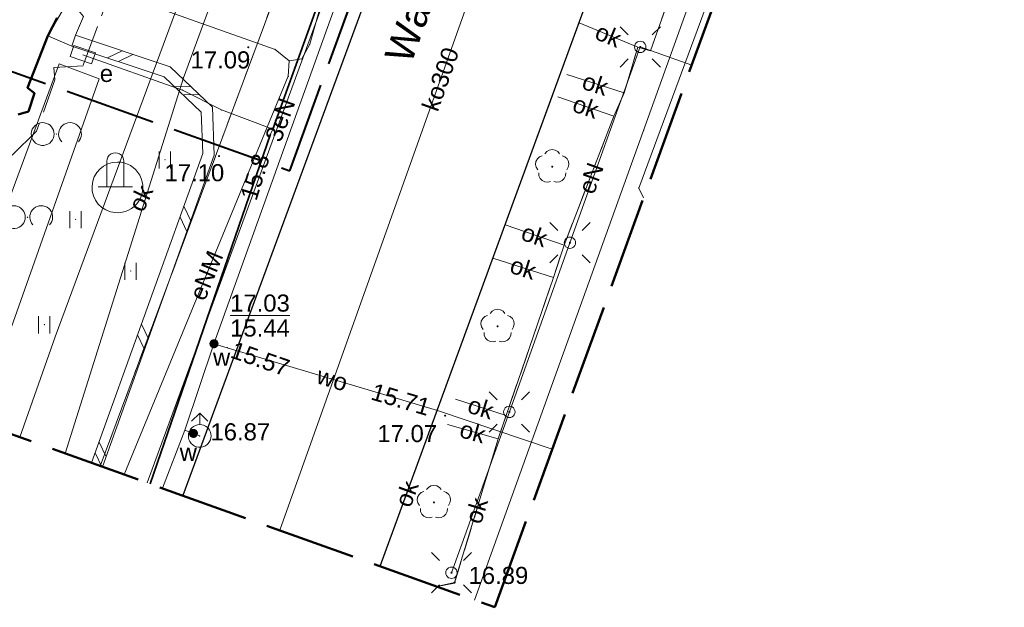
# Model space of a CAD drawing. Extents: x 5470850 to 5471103, y 5921888 to 5922012.
# Tile 35 of 43: x 5471003 to 5471046, y 5921901 to 5921926. Entities that reach past the tile are written whole.
import ezdxf
from ezdxf.enums import TextEntityAlignment as Align

# ---------------------------------------------------------------- set-up
doc = ezdxf.new("R2010")
doc.units = 0
doc.header["$PDSIZE"] = 0.75
for name, pattern in [('PRZER1-1', [2, 1, -1]), ('PRZER2-1', [3, 2, -1]), ('PRZER3-1', [4, 3, -1]), ('PRZER4-1', [5, 4, -1])]:
    doc.linetypes.add(name, pattern=pattern)
doc.layers.get('0').update_dxf_attribs({"linetype": 'CONTINUOUS', "lineweight": 13})
for name, color, linetype, lineweight in [('GELULI_O', 7, 'PRZER3-1', 18), ('GESBLO', 7, 'CONTINUOUS', 18), ('GESBZO', 7, 'CONTINUOUS', 50), ('GESDZI', 7, 'CONTINUOUS', 18), ('GESUZY', 96, 'PRZER1-1', 18), ('GSLDSO', 7, 'CONTINUOUS', 18), ('GSLINK', 7, 'CONTINUOUS', 18), ('GSLINK_O', 7, 'CONTINUOUS', 18), ('GSLKRW', 7, 'CONTINUOUS', 25), ('GSPOPM', 7, 'CONTINUOUS', 18), ('GSPPRB', 7, 'CONTINUOUS', 20), ('GSPRDL', 96, 'CONTINUOUS', 18), ('GSPWPS', 7, 'CONTINUOUS', 13), ('GSPWPS_O', 7, 'CONTINUOUS', 13), ('GSSKOA', 7, 'PRZER3-1', 18), ('GSSKOD', 7, 'PRZER2-1', 18), ('GSSKOG', 7, 'CONTINUOUS', 18), ('GSSUTR', 7, 'PRZER2-1', 18), ('GSSZAD', 7, 'PRZER2-1', 18), ('GULEPR', 1, 'CONTINUOUS', 18), ('GULEPR_O', 1, 'CONTINUOUS', 18), ('GULGPR', 2, 'CONTINUOUS', 18), ('GULKPR', 36, 'CONTINUOUS', 18), ('GULKPR_O', 36, 'CONTINUOUS', 18), ('GULLOB', 7, 'CONTINUOUS', 35), ('GULWPR', 5, 'CONTINUOUS', 18), ('GULWPR_O', 5, 'CONTINUOUS', 18), ('GUPELA', 7, 'CONTINUOUS', 18), ('GUPESE', 1, 'CONTINUOUS', 18), ('GUPESE_O', 1, 'CONTINUOUS', 18), ('GUPISN', 7, 'PRZER1-1', 18), ('GUPPRZ', 7, 'CONTINUOUS', 18), ('GUPPRZ_O', 7, 'CONTINUOUS', 18), ('GUPWDT', 5, 'CONTINUOUS', 18), ('GUPWZA', 5, 'CONTINUOUS', 18), ('GUPWZA_O', 5, 'CONTINUOUS', 18), ('zakres', 150, 'PRZER4-1', 50)]:
    doc.layers.add(name, color=color, linetype=linetype, lineweight=lineweight)
doc.layers.add('kołnierz', color=11, linetype='CONTINUOUS', lineweight=70, plot=False)
doc.styles.add('GEO-INFO', font='arial.ttf')

# ---------------------------------------------------------------- blocks, each defined once
blk = doc.blocks.new('OKRAG_PELNY')
at = {"color": 0}
blk.add_lwpolyline([(0, 0.5), (0.12941, 0.482963), (0.25, 0.433013), (0.353553, 0.353553), (0.433013, 0.25), (0.482963, 0.12941), (0.5, 0), (0.482963, -0.12941), (0.433013, -0.25), (0.353553, -0.353553), (0.25, -0.433013), (0.12941, -0.482963), (0, -0.5), (-0.12941, -0.482963), (-0.25, -0.433013), (-0.353553, -0.353553), (-0.433013, -0.25), (-0.482963, -0.12941), (-0.5, 0), (-0.482963, 0.12941), (-0.433013, 0.25), (-0.353553, 0.353553), (-0.25, 0.433013), (-0.12941, 0.482963)], close=True, dxfattribs=at)
blk = doc.blocks.new('SUEO')
blk.add_hatch(color=0).paths.add_polyline_path([(-0.002174, 0.089974), (0.023762, 0.086807), (0.042561, 0.0793), (0.060131, 0.066965), (0.076266, 0.047786), (0.086234, 0.025762), (0.089972, 0.002226), (0.088646, -0.015553), (0.081114, -0.038994), (0.066834, -0.060276), (0.049699, -0.075033), (0.027576, -0.085671), (0.004027, -0.08991), (-0.019639, -0.087831), (-0.040932, -0.080154), (-0.059082, -0.067892), (-0.073734, -0.051607), (-0.08374, -0.032979), (-0.089221, -0.011817), (-0.089063, 0.012951), (-0.082571, 0.035806), (-0.069528, 0.057148), (-0.048957, 0.075519), (-0.026898, 0.085887)])
at = {"color": 0}
for points in [[(-1.767767, 1.767767), (-1.06066, 1.06066)], [(1.767767, 1.767767), (1.06066, 1.06066)], [(-1.767767, -1.767767), (-1.06066, -1.06066)], [(1.767767, -1.767767), (1.06066, -1.06066)]]:
    blk.add_lwpolyline(points, dxfattribs=at)
blk = doc.blocks.new('POINT')
at = {"color": 0}
blk.add_point((0, 0), dxfattribs=at)
blk = doc.blocks.new('ODTN_1')
at = {"color": 0}
for points in [[(-1, -0.5), (0, 0.5)], [(0, -0.5), (1, 0.5)]]:
    blk.add_lwpolyline(points, dxfattribs=at)
blk = doc.blocks.new('PION_C')
at = {"color": 0}
blk.add_lwpolyline([(0, 0.5), (0, -0.5)], dxfattribs=at)
blk = doc.blocks.new('KOLO')
blk.add_hatch(color=0).paths.add_polyline_path([(-0.5, 0), (-0.482963, -0.12941), (-0.433013, -0.25), (-0.353553, -0.353553), (-0.25, -0.433013), (-0.12941, -0.482963), (0, -0.5), (0.12941, -0.482963), (0.25, -0.433013), (0.353553, -0.353553), (0.433013, -0.25), (0.482963, -0.12941), (0.5, 0), (0.482963, 0.12941), (0.433013, 0.25), (0.353553, 0.353553), (0.25, 0.433013), (0.12941, 0.482963), (0, 0.5), (-0.12941, 0.482963), (-0.25, 0.433013), (-0.353553, 0.353553), (-0.433013, 0.25), (-0.482963, 0.12941)])
blk = doc.blocks.new('SUUS02')
at = {"color": 0}
for points in [[(-0.707107, 1.292893), (0, 2), (0.707107, 1.292893)], [(0, 1), (0, 2)]]:
    blk.add_lwpolyline(points, dxfattribs=at)
blk.add_lwpolyline([(0, 1), (0.173648, 0.984808), (0.34202, 0.939693), (0.5, 0.866025), (0.642788, 0.766044), (0.766044, 0.642788), (0.866025, 0.5), (0.939693, 0.34202), (0.984808, 0.173648), (1, 0), (0.984808, -0.173648), (0.939693, -0.34202), (0.866025, -0.5), (0.75575, -0.654861), (0.618159, -0.786053), (0.458227, -0.888835), (0.281733, -0.959493), (0.095056, -0.995472), (-0.095056, -0.995472), (-0.281733, -0.959493), (-0.458227, -0.888835), (-0.618159, -0.786053), (-0.75575, -0.654861), (-0.866025, -0.5), (-0.945001, -0.327068), (-0.989821, -0.142315), (-0.998867, 0.047582), (-0.971812, 0.235759), (-0.909632, 0.415415), (-0.814576, 0.580057), (-0.690079, 0.723734), (-0.540641, 0.841254), (-0.371662, 0.928368), (-0.189251, 0.981929)], close=True, dxfattribs=at)
blk = doc.blocks.new('SZAFA1')
at = {"color": 0}
blk.add_lwpolyline([(-1, -0.5), (-1, 0.5), (1, 0.5), (1, -0.5)], close=True, dxfattribs=at)
blk = doc.blocks.new('OBOO04')
at = {"color": 0}
for points in [[(0.5, 0), (0.5, 1.5), (0.482963, 1.62941), (0.433013, 1.75), (0.353553, 1.853553), (0.25, 1.933013), (0.12941, 1.982963), (0, 2), (-0.12941, 1.982963), (-0.25, 1.933013), (-0.353553, 1.853553), (-0.433013, 1.75), (-0.482963, 1.62941), (-0.5, 1.5)], [(-0.5, 0), (-0.5, 1.5)], [(1, 0), (-1, 0)]]:
    blk.add_lwpolyline(points, dxfattribs=at)
blk = doc.blocks.new('SPDLP')
blk.add_hatch(color=0).paths.add_polyline_path([(0, -0.09), (0.027812, -0.085595), (0.052901, -0.072812), (0.072812, -0.052901), (0.085595, -0.027812), (0.09, 0), (0.085595, 0.027812), (0.072812, 0.052901), (0.052901, 0.072812), (0.027812, 0.085595), (0, 0.09), (-0.027812, 0.085595), (-0.052901, 0.072812), (-0.072812, 0.052901), (-0.085595, 0.027812), (-0.09, 0), (-0.085595, -0.027812), (-0.072812, -0.052901), (-0.052901, -0.072812), (-0.027812, -0.085595)])
at = {"color": 0}
for points in [[(-1.271938, -0.268652), (-1.40916, -0.048001), (-1.462858, 0.20623), (-1.426585, 0.463525), (-1.304695, 0.693003), (-1.11182, 0.867117), (-0.871109, 0.964971)], [(-0.648554, 1.126667), (-0.481106, 1.325358), (-0.255912, 1.454989), (0, 1.5), (0.255912, 1.454989), (0.481106, 1.325358), (0.648554, 1.126667)], [(0.871109, 0.964971), (1.11182, 0.867117), (1.304695, 0.693003), (1.426585, 0.463525), (1.462858, 0.20623), (1.40916, -0.048001), (1.271938, -0.268652)], [(-0.137547, -1.292703), (-0.389802, -1.355024), (-0.648184, -1.327532), (-0.881678, -1.213525), (-1.062258, -1.026689), (-1.168249, -0.78945), (-1.186929, -0.530282)], [(1.186929, -0.530282), (1.168249, -0.78945), (1.062258, -1.026689), (0.881678, -1.213525), (0.648184, -1.327532), (0.389802, -1.355024), (0.137547, -1.292703)]]:
    blk.add_lwpolyline(points, dxfattribs=at)
blk = doc.blocks.new('OTZK')
at = {"color": 0}
blk.add_lwpolyline([(-1.2, 1), (-1.026352, 0.984808), (-0.85798, 0.939693), (-0.7, 0.866025), (-0.557212, 0.766044), (-0.433956, 0.642788), (-0.333975, 0.5), (-0.260307, 0.34202), (-0.215192, 0.173648), (-0.2, 0), (-0.215192, -0.173648), (-0.260307, -0.34202), (-0.333975, -0.5), (-0.44425, -0.654861), (-0.581841, -0.786053), (-0.741773, -0.888835), (-0.918267, -0.959493), (-1.104944, -0.995472), (-1.295056, -0.995472), (-1.481733, -0.959493), (-1.658227, -0.888835), (-1.818159, -0.786053), (-1.95575, -0.654861), (-2.066025, -0.5), (-2.145001, -0.327068), (-2.189821, -0.142315), (-2.198867, 0.047582), (-2.171812, 0.235759), (-2.109632, 0.415415), (-2.014576, 0.580057), (-1.890079, 0.723734), (-1.740641, 0.841254), (-1.571662, 0.928368), (-1.389251, 0.981929)], close=True, dxfattribs=at)
blk.add_lwpolyline([(0.469393, -0.682799), (0.35969, -0.542106), (0.276733, -0.384159), (0.223163, -0.213984), (0.200685, -0.036999), (0.210014, 0.141165), (0.250854, 0.314835), (0.321904, 0.478484), (0.420903, 0.626903), (0.5447, 0.755369), (0.689355, 0.859792), (0.850264, 0.936848), (1.022304, 0.984085), (1.2, 1), (1.377696, 0.984085), (1.549736, 0.936848), (1.710645, 0.859792), (1.8553, 0.755369), (1.979097, 0.626903), (2.078096, 0.478484), (2.149146, 0.314835), (2.189986, 0.141165), (2.199315, -0.036999), (2.176837, -0.213984), (2.123267, -0.384159), (2.04031, -0.542106), (1.930607, -0.682799)], dxfattribs=at)
blk = doc.blocks.new('SPTRW')
at = {"color": 0}
for points in [[(-0.51332, 0.7233), (-0.51332, -0.7767)], [(0.48668, -0.7767), (0.48668, 0.7233)]]:
    blk.add_lwpolyline(points, dxfattribs=at)

msp = doc.modelspace()

# ---------------------------------------------------------------- linework, layer by layer
at = {"layer": 'GESBLO', "color": 7, "linetype": 'Continuous', "lineweight": 18, "elevation": 10.18}
msp.add_lwpolyline([(5471004.244, 5921926.447), (5471003.841, 5921925.669), (5471002.951, 5921923.383), (5471003.25, 5921923.142), (5471002.987, 5921922.343), (5471002.536, 5921922.205)], dxfattribs=at)
at = {"layer": 'GESBZO', "color": 1, "linetype": 'Continuous', "lineweight": 50, "elevation": 10.18}
msp.add_lwpolyline([(5471004.244, 5921926.447), (5471003.841, 5921925.669), (5471002.951, 5921923.383), (5471003.25, 5921923.142), (5471002.987, 5921922.343), (5471002.536, 5921922.205)], dxfattribs=at)
at = {"layer": 'GESDZI', "color": 7, "linetype": 'Continuous', "lineweight": 18, "elevation": 10.22}
for points in [[(5471006.139, 5921906.78), (5471014.99, 5921930.58), (5471022.71, 5921951.67), (5471024.6, 5921957.11), (5471028.713, 5921968.324)], [(5471006.139, 5921906.78), (5471014.99, 5921930.58), (5471022.71, 5921951.67), (5471024.6, 5921957.11)]]:
    msp.add_lwpolyline(points, dxfattribs=at)
at = {"layer": 'GESUZY', "color": 96, "linetype": 'PRZER1-1', "lineweight": 18, "ltscale": 0.5, "elevation": 10.08}
msp.add_lwpolyline([(5471006.139, 5921906.78), (5471014.99, 5921930.58), (5471022.71, 5921951.67), (5471024.6, 5921957.11), (5471028.713, 5921968.324)], dxfattribs=at)
msp.add_lwpolyline([(5471006.139, 5921906.78), (5471014.99, 5921930.58), (5471022.71, 5921951.67), (5471024.6, 5921957.11), (5471028.713, 5921968.324)], dxfattribs=at)
at = {"layer": 'GSLDSO', "color": 7, "linetype": 'Continuous', "lineweight": 18, "elevation": 10.18}
for points in [[(5471005.055, 5921925.687), (5471009.211, 5921924.302), (5471011.069, 5921922.539), (5471011.145, 5921920.418), (5471006.233, 5921906.746)], [(5471004.897, 5921925.213), (5471008.948, 5921923.863), (5471010.577, 5921922.317), (5471010.642, 5921920.496), (5471005.762, 5921906.914)]]:
    msp.add_lwpolyline(points, dxfattribs=at)
at = {"layer": 'GSLINK', "color": 7, "linetype": 'Continuous', "lineweight": 18, "elevation": 10.18}
for points in [[(5471020.903, 5921901.496), (5471021.697, 5921901.666), (5471023.609, 5921907.981), (5471023.965, 5921909), (5471026.038, 5921915.062), (5471026.502, 5921916.481), (5471028.694, 5921922.138), (5471029.137, 5921923.159), (5471029.746, 5921925.166), (5471030.298, 5921925.006), (5471031.688, 5921928.939), (5471033.116, 5921932.733), (5471034.452, 5921936.435), (5471035.711, 5921939.995), (5471037.042, 5921943.555), (5471038.4, 5921947.347), (5471039.871, 5921951.25), (5471040.998, 5921954.173), (5471042.401, 5921958.118), (5471043.742, 5921961.857), (5471044.087, 5921962.789)], [(5471027.16, 5921926.236), (5471026.351, 5921924.027), (5471026.003, 5921923.075), (5471023.912, 5921917.362), (5471023.38, 5921915.909), (5471021.226, 5921910.024), (5471020.754, 5921908.736), (5471018.429, 5921902.382)], [(5471029.746, 5921925.166), (5471027.16, 5921926.236)], [(5470998.78, 5921909.413), (5471004.335, 5921924.428), (5471006.088, 5921923.78), (5471000.743, 5921908.71)], [(5471026.617, 5921923.96), (5471029.137, 5921923.159)], [(5471028.694, 5921922.138), (5471026.222, 5921922.98)], [(5471026.502, 5921916.481), (5471023.912, 5921917.362)], [(5471026.038, 5921915.062), (5471023.38, 5921915.909)], [(5471023.965, 5921909), (5471021.736, 5921909.709)], [(5471023.609, 5921907.981), (5471021.385, 5921908.603)]]:
    msp.add_lwpolyline(points, dxfattribs=at)
msp.add_lwpolyline([(5471006.893, 5921920.125, -1.047273), (5471006.798, 5921917.904, -0.961824)], format="xyb", close=True, dxfattribs=at)
at = {"layer": 'GSLKRW', "color": 7, "linetype": 'Continuous', "lineweight": 25, "elevation": 10.18}
for points in [[(5471032.418, 5921966.99), (5471009.77, 5921905.48)], [(5471018.429, 5921902.381), (5471040.955, 5921963.917)]]:
    msp.add_lwpolyline(points, dxfattribs=at)
at = {"layer": 'GSPPRB', "color": 7, "linetype": 'Continuous', "lineweight": 20}
for p in [(5471015.339, 5921925.297, 10.28), (5471013.817, 5921925.068, 10.28), (5471014.437, 5921924.564, 10.28), (5471014.994, 5921924.647, 10.28), (5471009.789, 5921923.822, 10.28), (5471014.394, 5921923.887, 10.28), (5471009.744, 5921923.285, 10.28), (5471011.456, 5921922.414, 10.28), (5471029.992, 5921921.509, 10.28), (5471029.781, 5921918.98, 10.28), (5471009.853, 5921908.351, 10.28)]:
    msp.add_point(p, dxfattribs=at)
at = {"layer": 'GSSKOA', "color": 7, "linetype": 'PRZER3-1', "lineweight": 18, "ltscale": 0.5, "elevation": 10.18}
for points in [[(5471032.418, 5921966.99), (5471009.77, 5921905.48)], [(5471018.429, 5921902.381), (5471040.955, 5921963.917)]]:
    msp.add_lwpolyline(points, dxfattribs=at)
at = {"layer": 'GSSKOD', "color": 7, "linetype": 'PRZER2-1', "lineweight": 18, "ltscale": 0.5, "elevation": 10.18}
msp.add_lwpolyline([(5471020.935, 5921901.485), (5471021.697, 5921901.644), (5471023.609, 5921907.981), (5471026.038, 5921915.062), (5471026.502, 5921916.481), (5471028.694, 5921922.138), (5471029.137, 5921923.159), (5471029.746, 5921925.166), (5471030.298, 5921925.006), (5471031.688, 5921928.939), (5471033.116, 5921932.733), (5471034.452, 5921936.435), (5471035.711, 5921939.995), (5471037.042, 5921943.555), (5471038.4, 5921947.347), (5471039.871, 5921951.25), (5471040.998, 5921954.173), (5471042.401, 5921958.118), (5471043.742, 5921961.857), (5471044.081, 5921962.791)], dxfattribs=at)
at = {"layer": 'GSSKOG', "color": 7, "linetype": 'Continuous', "lineweight": 18, "elevation": 10.18}
msp.add_lwpolyline([(5471004.887, 5921927.125), (5471005.397, 5921926.507), (5471005.055, 5921925.687), (5471004.897, 5921925.213), (5471003.841, 5921925.669), (5471004.747, 5921927.245)], close=True, dxfattribs=at)
at = {"layer": 'GSSUTR', "color": 7, "linetype": 'PRZER2-1', "lineweight": 18, "ltscale": 0.5, "elevation": 10.1}
for points in [[(5471008.985, 5921920.239), (5471008.975, 5921920.219), (5471008.995, 5921920.219)], [(5471005.057, 5921917.622), (5471005.047, 5921917.602), (5471005.067, 5921917.602)], [(5471007.479, 5921915.349), (5471007.469, 5921915.329), (5471007.489, 5921915.329)], [(5471003.687, 5921913.002), (5471003.677, 5921912.982), (5471003.697, 5921912.982)]]:
    msp.add_lwpolyline(points, close=True, dxfattribs=at)
at = {"layer": 'GSSZAD', "color": 7, "linetype": 'PRZER2-1', "lineweight": 18, "ltscale": 0.5, "elevation": 10.1}
for points in [[(5471004.212, 5921921.362), (5471004.202, 5921921.342), (5471004.222, 5921921.342)], [(5471002.948, 5921917.716), (5471002.938, 5921917.696), (5471002.958, 5921917.696)]]:
    msp.add_lwpolyline(points, close=True, dxfattribs=at)
at = {"layer": 'GULEPR', "color": 1, "linetype": 'Continuous', "lineweight": 18, "elevation": 10.14}
for points in [[(5471004.6, 5921907.33), (5471009.789, 5921923.822), (5471011.55, 5921928.609), (5471020.403, 5921952.68), (5471021.808, 5921956.212), (5471026.609, 5921969.082)], [(5471031.03, 5921967.49), (5471027.445, 5921957.747), (5471027.415, 5921957.657), (5471019.872, 5921937.91), (5471008.203, 5921906.041)], [(5471008.33, 5921905.995), (5471013.611, 5921921.34), (5471013.71, 5921921.569), (5471030.37, 5921967.727)], [(5471014.437, 5921924.564), (5471014.994, 5921924.647), (5471015.339, 5921925.297), (5471018.929, 5921938.1), (5471029.967, 5921967.873)], [(5471022.571, 5921900.899), (5471029.992, 5921921.509), (5471041.018, 5921952.221), (5471041.648, 5921953.977), (5471044.791, 5921962.536)], [(5471014.437, 5921924.564), (5471013.817, 5921925.068), (5471005.268, 5921928.104), (5471004.302, 5921928.447)], [(5471021.56, 5921902.096), (5471024.1, 5921909.155), (5471026.761, 5921916.583), (5471029.847, 5921925.179), (5471032.107, 5921924.376)], [(5471009.744, 5921923.285), (5471005.37, 5921924.835)], [(5471007.192, 5921906.403), (5471014.394, 5921923.887), (5471014.437, 5921924.564)], [(5471013.71, 5921921.569), (5471011.456, 5921922.414), (5471009.744, 5921923.285)]]:
    msp.add_lwpolyline(points, dxfattribs=at)
at = {"layer": 'GULEPR', "color": 1, "linetype": 'PRZER3-1', "lineweight": 18, "ltscale": 0.5, "elevation": 10.14}
msp.add_lwpolyline([(5471014.762, 5921956.871), (5471014.42, 5921954.042), (5471013.399, 5921951.437), (5471013.136, 5921950.758), (5471012.934, 5921950.199), (5471011.488, 5921946.465), (5471011.316, 5921945.996), (5471010.164, 5921943.021), (5471009.557, 5921941.444), (5471009.021, 5921940.016), (5471007.858, 5921937.031), (5471007.636, 5921936.392), (5471008.249, 5921934.75), (5471007.478, 5921932.283), (5471006.947, 5921931.936), (5471007.671, 5921930.543), (5471007.408, 5921929.824), (5471005.911, 5921925.79), (5471005.385, 5921924.353), (5471004.095, 5921924.278), (5471004.142, 5921923.728), (5471003.343, 5921921.472), (5471001.977, 5921920.137)], dxfattribs=at)
at = {"layer": 'GULGPR', "color": 2, "linetype": 'Continuous', "lineweight": 18, "elevation": 10.14}
msp.add_lwpolyline([(5471029.8, 5921967.933), (5471022.199, 5921946.347), (5471017.461, 5921948.379), (5471004.166, 5921912.444), (5471002.604, 5921908.045)], dxfattribs=at)
at = {"layer": 'GULKPR', "color": 36, "linetype": 'Continuous', "lineweight": 18, "elevation": 10.14}
msp.add_lwpolyline([(5471014.021, 5921903.959), (5471028.135, 5921943.563), (5471028.404, 5921944.194)], dxfattribs=at)
at = {"layer": 'GULLOB', "color": 7, "linetype": 'Continuous', "lineweight": 35, "elevation": 10.12}
for points in [[(5471030.37, 5921967.727), (5471013.71, 5921921.569)], [(5471013.611, 5921921.34), (5471008.33, 5921905.995)]]:
    msp.add_lwpolyline(points, dxfattribs=at)
at = {"layer": 'GULWPR', "color": 5, "linetype": 'Continuous', "lineweight": 18, "elevation": 10.14}
for points in [[(5471011.133, 5921912.149), (5471023.329, 5921946.111), (5471031.282, 5921967.399)], [(5471029.991, 5921918.549), (5471029.781, 5921918.98), (5471041.899, 5921951.736), (5471045.806, 5921962.17)], [(5471008.868, 5921905.803), (5471009.853, 5921908.351), (5471011.133, 5921912.149)], [(5471025.987, 5921907.524), (5471020.94, 5921909.218), (5471011.715, 5921911.975), (5471011.133, 5921912.149)], [(5471009.853, 5921908.351), (5471010.228, 5921908.213), (5471010.506, 5921908.102)]]:
    msp.add_lwpolyline(points, dxfattribs=at)
at = {"layer": 'GUPPRZ_O', "color": 5, "linetype": 'Continuous', "lineweight": 9, "elevation": 21.6, "flags": 128}
msp.add_lwpolyline([(5471011.841, 5921913.386), (5471014.461, 5921913.386)], dxfattribs=at)
at = {"layer": 'kołnierz', "linetype": 'PRZER4-1', "lineweight": 50, "elevation": 10.04}
msp.add_lwpolyline([(5471045.83, 5921962.161), (5470961.529, 5921992.513), (5470938.136, 5921931.116), (5471023.465, 5921900.579)], close=True, dxfattribs=at)
at = {"layer": 'zakres', "linetype": 'PRZER4-1', "lineweight": 40, "elevation": 10.04}
msp.add_lwpolyline([(5471026.597, 5921953.144), (5470970.303, 5921973.411), (5470957.604, 5921940.081), (5471014.462, 5921919.732)], close=True, dxfattribs=at)

# ---------------------------------------------------------------- block references
at = {"layer": 'GSLDSO', "color": 7, "lineweight": 18, "xscale": 0.5, "yscale": 0.5}
for name, p, rotation in [('PION_C', (5471004.976, 5921925.45, 10.18), 341.5648782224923), ('ODTN_1', (5471007.016, 5921924.77, 10.18), 341.5648782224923), ('ODTN_1', (5471009.951, 5921923.255, 10.18), 316.5121252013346), ('ODTN_1', (5471009.876, 5921917.625, 10.18), 250.237254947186), ('ODTN_1', (5471008.016, 5921912.449, 10.18), 250.237254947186), ('ODTN_1', (5471006.157, 5921907.273, 10.18), 250.237254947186)]:
    msp.add_blockref(name, p, dxfattribs=dict(at, rotation=rotation))
at = {"layer": 'GSPOPM', "color": 7, "lineweight": 18, "xscale": 0.75, "yscale": 0.75}
msp.add_blockref('OBOO04', (5471006.8, 5921919.032, 10.2), dxfattribs=at)
at = {"layer": 'GSPRDL', "color": 96, "lineweight": 18, "xscale": 0.5, "yscale": 0.5}
for p in [(5471025.981, 5921919.917, 10.12), (5471023.581, 5921912.912, 10.12), (5471020.787, 5921905.182, 10.12)]:
    msp.add_blockref('SPDLP', p, dxfattribs=at)
at = {"layer": 'GSPWPS', "color": 7, "lineweight": 13, "xscale": 0.09, "yscale": 0.09}
for p in [(5471012.638, 5921925.164, 10.08), (5471011.355, 5921920.383, 10.08), (5471021.282, 5921908.993, 10.08), (5471021.697, 5921901.666, 10.08)]:
    msp.add_blockref('KOLO', p, dxfattribs=at)
at = {"layer": 'GSSUTR', "color": 7, "lineweight": 18, "xscale": 0.5, "yscale": 0.5}
for p in [(5471008.985, 5921920.229, 10.1), (5471005.057, 5921917.612, 10.1), (5471007.479, 5921915.339, 10.1), (5471003.687, 5921912.992, 10.1)]:
    msp.add_blockref('SPTRW', p, dxfattribs=at)
at = {"layer": 'GSSZAD', "color": 7, "lineweight": 18, "xscale": 0.5, "yscale": 0.5}
for p in [(5471004.212, 5921921.352, 10.1), (5471002.948, 5921917.706, 10.1)]:
    msp.add_blockref('OTZK', p, dxfattribs=at)
at = {"layer": 'GUPELA', "color": 7, "lineweight": 18, "xscale": 0.5, "yscale": 0.5}
for name, p in [('SUEO', (5471029.847, 5921925.179, 10.15)), ('OKRAG_PELNY', (5471029.847, 5921925.179, 10.16)), ('SUEO', (5471026.761, 5921916.583, 10.15)), ('OKRAG_PELNY', (5471026.761, 5921916.583, 10.16)), ('SUEO', (5471024.1, 5921909.155, 10.15)), ('OKRAG_PELNY', (5471024.1, 5921909.155, 10.16)), ('SUEO', (5471021.56, 5921902.096, 10.15)), ('OKRAG_PELNY', (5471021.56, 5921902.096, 10.16))]:
    msp.add_blockref(name, p, dxfattribs=at)
at = {"layer": 'GUPESE', "color": 1, "lineweight": 18, "xscale": 0.5, "yscale": 0.5, "rotation": 341.1205153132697}
msp.add_blockref('SZAFA1', (5471005.37, 5921924.835, 10.16), dxfattribs=at)
at = {"layer": 'GUPISN', "color": 7, "lineweight": 18, "xscale": 0.5, "yscale": 0.5}
for p in [(5471029.847, 5921925.179, 10.16), (5471026.761, 5921916.583, 10.16), (5471024.1, 5921909.155, 10.16), (5471021.56, 5921902.096, 10.16)]:
    msp.add_blockref('OKRAG_PELNY', p, dxfattribs=at)
at = {"layer": 'GUPPRZ', "color": 1, "lineweight": 18}
for p in [(5471013.611, 5921921.34, 10.16), (5471013.71, 5921921.569, 10.16)]:
    msp.add_blockref('POINT', p, dxfattribs=at)
at = {"layer": 'GUPPRZ', "color": 5, "lineweight": 18}
for p in [(5471011.133, 5921912.149, 10.16), (5471011.715, 5921911.975, 10.16), (5471020.94, 5921909.218, 10.16), (5471010.506, 5921908.102, 10.16)]:
    msp.add_blockref('POINT', p, dxfattribs=at)
at = {"layer": 'GUPWDT', "color": 5, "lineweight": 18, "xscale": 0.5, "yscale": 0.5}
msp.add_blockref('SUUS02', (5471010.506, 5921908.102, 10.16), dxfattribs=at)
at = {"layer": 'GUPWZA', "color": 5, "lineweight": 18, "xscale": 0.4, "yscale": 0.4}
for p, rotation in [((5471011.133, 5921912.149, 10.16), 339.3811734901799), ((5471010.228, 5921908.213, 10.16), 341.5818399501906)]:
    msp.add_blockref('KOLO', p, dxfattribs=dict(at, rotation=rotation))

# ---------------------------------------------------------------- texts
at = {"layer": 'GELULI_O', "color": 7, "linetype": 'Continuous', "lineweight": 0, "style": 'GEO-INFO'}
msp.add_text('Wały Chrobrego', height=1.25, rotation=69.9681, dxfattribs=at).set_placement((5471021.348, 5921930.507, 10.8), align=Align.MIDDLE_CENTER)
at = {"layer": 'GSLINK_O', "color": 7, "linetype": 'Continuous', "lineweight": 0, "style": 'GEO-INFO'}
for rotation, p in [(337.5104, (5471028.453, 5921925.701, 10.8)), (342.3532, (5471027.877, 5921923.56, 10.8)), (341.1875, (5471027.458, 5921922.559, 10.8)), (64.7872, (5471007.901, 5921918.54, 10.8)), (341.2192, (5471025.207, 5921916.921, 10.8)), (342.3287, (5471024.709, 5921915.486, 10.8)), (342.3594, (5471022.85, 5921909.355, 10.8)), (344.382, (5471022.497, 5921908.292, 10.8))]:
    msp.add_text('ok', height=0.75, rotation=rotation, dxfattribs=at).set_placement(p, align=Align.MIDDLE)
for rotation, p in [(69.8965, (5471019.591, 5921905.559, 10.8)), (73.1544, (5471022.653, 5921904.824, 10.8))]:
    msp.add_text('ok', height=0.75, rotation=rotation, dxfattribs=at).set_placement(p, align=Align.MIDDLE_CENTER)
at = {"layer": 'GSPWPS_O', "color": 7, "linetype": 'Continuous', "lineweight": 0, "style": 'GEO-INFO'}
for s, p in [('17.09', (5471010.106, 5921924.233, 10.8)), ('17.10', (5471008.961, 5921919.28, 10.8)), ('17.07', (5471018.306, 5921907.831, 10.8)), ('16.89', (5471022.309, 5921901.604, 10.8))]:
    msp.add_text(s, height=0.75, dxfattribs=at).set_placement(p)
at = {"layer": 'GULEPR_O', "color": 1, "linetype": 'Continuous', "lineweight": 0, "style": 'GEO-INFO'}
for s, rotation, p in [('3eN', 69.8912, (5471014.037, 5921921.976, 10.8)), ('eN', 70.2516, (5471027.679, 5921919.413, 10.8)), ('eNM', 67.6103, (5471010.793, 5921915.145, 10.8))]:
    msp.add_text(s, height=0.75, rotation=rotation, dxfattribs=at).set_placement(p, align=Align.MIDDLE_CENTER)
at = {"layer": 'GULKPR_O', "color": 36, "linetype": 'Continuous', "lineweight": 0, "style": 'GEO-INFO'}
msp.add_text('ko300', height=0.75, rotation=70.3843, dxfattribs=at).set_placement((5471021.078, 5921923.761, 10.8), align=Align.MIDDLE_CENTER)
at = {"layer": 'GULWPR_O', "color": 5, "linetype": 'Continuous', "lineweight": 0, "style": 'GEO-INFO'}
msp.add_text('wo', height=0.75, rotation=343.3591, dxfattribs=at).set_placement((5471016.328, 5921910.597, 10.8), align=Align.MIDDLE_CENTER)
at = {"layer": 'GUPESE_O', "color": 1, "linetype": 'Continuous', "lineweight": 0, "style": 'GEO-INFO'}
msp.add_text('e', height=0.75, dxfattribs=at).set_placement((5471006.702, 5921923.638, 10.8), align=Align.RIGHT)
at = {"layer": 'GUPPRZ_O', "color": 1, "linetype": 'Continuous', "lineweight": 0, "style": 'GEO-INFO'}
msp.add_text('15.8', height=0.75, rotation=72.8441, dxfattribs=at).set_placement((5471012.632, 5921918.496, 10.8), align=Align.MIDDLE_LEFT)
at = {"layer": 'GUPPRZ_O', "color": 5, "linetype": 'Continuous', "lineweight": 0, "style": 'GEO-INFO'}
for s, p in [('17.03', (5471011.841, 5921913.558, 10.8)), ('15.44', (5471011.841, 5921912.463, 10.8))]:
    msp.add_text(s, height=0.75, dxfattribs=at).set_placement(p)
for s, rotation, p in [('15.57', 340.8938, (5471011.927, 5921911.912, 10.8)), ('15.71', 343.602, (5471018.077, 5921910.074, 10.8))]:
    msp.add_text(s, height=0.75, rotation=rotation, dxfattribs=at).set_placement(p, align=Align.MIDDLE_LEFT)
msp.add_text('16.87', height=0.75, dxfattribs=at).set_placement((5471010.978, 5921908.282, 10.8), align=Align.MIDDLE_LEFT)
at = {"layer": 'GUPWZA_O', "color": 5, "linetype": 'Continuous', "lineweight": 0, "style": 'GEO-INFO'}
for p in [(5471011.845, 5921911.18, 10.8), (5471010.383, 5921907.008, 10.8)]:
    msp.add_text('w', height=0.75, dxfattribs=at).set_placement(p, align=Align.RIGHT)

doc.saveas('drawing.dxf')
